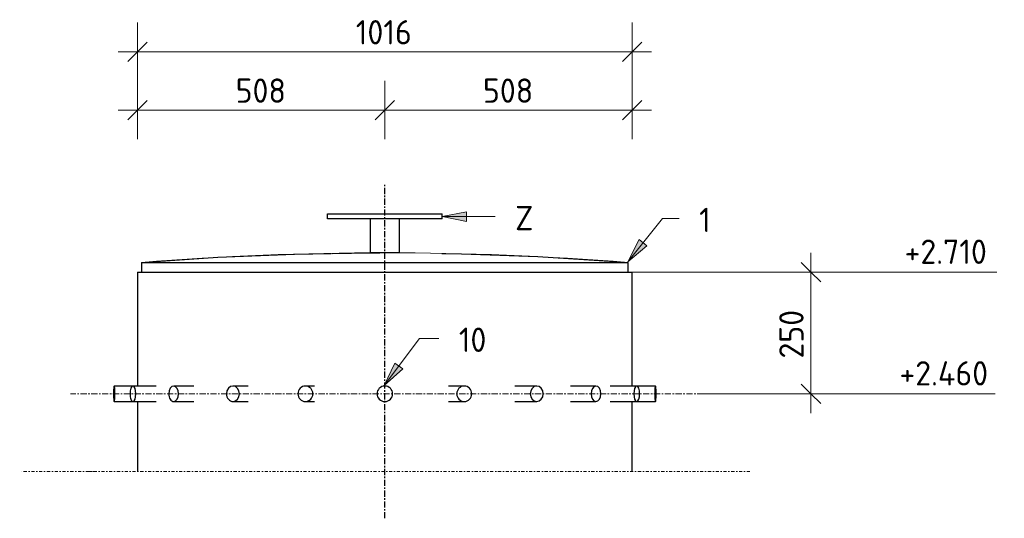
# Model space of a CAD drawing. Header units: millimetres. Extents: x -234509 to -203707, y -19731 to 120094.
# Tile 1 of 72: x -232134 to -230112, y 2204 to 3229. Entities that reach past the tile are written whole.
import ezdxf

# ---------------------------------------------------------------- set-up
doc = ezdxf.new("R2010")
doc.units = ezdxf.units.MM
for name, pattern in [('Dash dot', [15.875, 6.35, -4.7625, 0, -4.7625]), ('Grid Line', [22.225, 12.7, -3.175, 3.175, -3.175]), ('Hhidden', [2.5, 1.5, -1])]:
    doc.linetypes.add(name, pattern=pattern)
for name, color, linetype, lineweight in [('Multi-Category Tags', 10, 'Continuous', 18), ('Multi-Category Tags-1', 7, 'Continuous', 18), ('N-CO-BC-BETONVORM-G', 50, 'Continuous', 25), ('N-CO-SC-STAALVORM-G', 10, 'Continuous', 25), ('X-XX-AL-CONSTRUCTIELIJN-G-2', 7, 'Continuous', 18), ('X-XX-AL-CONSTRUCTIELIJN-G-3', 7, 'Dash dot', 18), ('X-XX-AL-CONSTRUCTIELIJN-G-4', 7, 'Hhidden', 13), ('X-XX-AL-CONSTRUCTIELIJN-G-5', 7, 'Grid Line', 18), ('X-XX-AL-M', 7, 'Continuous', 18), ('X-XX-AL-M-20', 7, 'Continuous', 18), ('X_XX_AL_STRAMIENLIJN_G-1', 7, 'Grid Line', 25)]:
    doc.layers.add(name, color=color, linetype=linetype, lineweight=lineweight)
doc.styles.add('NLCS-ISO', font='NLCS-ISO.ttf', dxfattribs={"height": 50})
doc.dimstyles.new('2_5_NLCS_diagonal', dxfattribs={"dimscale": 304.8, "dimtxt": 50.137748, "dimasz": 0.131234, "dimexe": 0.19685, "dimexo": 0.0625, "dimgap": 0, "dimtad": 1, "dimdec": 0, "dimzin": 0, "dimdsep": 46, "dimtxsty": 'NLCS-ISO', "dimblk1": 'OBLIQUE', "dimblk2": 'OBLIQUE', "dimsah": 1, "dimcen": 0.09, "dimdle": 0.131234, "dimazin": 0, "dimtfac": 1, "dimtdec": 4, "dimtix": 1, "dimtmove": 0, "dimatfit": 3, "dimfxl": 0.19685, "dimfxlon": 1, "dimtvp": 1, "dimtolj": 1, "dimtzin": 0, "dimarcsym": 2})

# ---------------------------------------------------------------- blocks, each defined once
blk = doc.blocks.new('GM_kopplaat_uitwellingerga - GM_kopplaat_uitwellingerga-3478483-Section 4 - Dependent 1 Copy 2 - Dependent 1')
at = {"layer": 'N-CO-SC-STAALVORM-G'}
for p, q in [((-233977.7, 2730), (-233977.7, 2710)), ((-233977.4, 2730), (-232978, 2730)), ((-232977.7, 2710), (-232977.7, 2730))]:
    blk.add_line(p, q, dxfattribs=at)
at = {"layer": 'N-CO-SC-STAALVORM-G', "flags": 128}
for points in [[(-233977.7, 2730), (-233820.7, 2740.6), (-233663.5, 2747.2), (-233588.1, 2748.5)], [(-233586.2, 2748.6), (-233506.2, 2749.9), (-233487.8, 2750)], [(-233360.7, 2748.5), (-233320.4, 2748), (-233163.1, 2742.1), (-233006.1, 2732.2), (-232977.7, 2730)]]:
    blk.add_lwpolyline(points, dxfattribs=at)
blk = doc.blocks.new('GM_Type10 - GM_Type10-3481840-Section 4 - Dependent 1 Copy 2 - Dependent 1')
at = {"layer": 'N-CO-SC-STAALVORM-G'}
for start, end in [(0, 180), (180, 0)]:
    blk.add_arc((-233477.7, 2460), 16, start, end, dxfattribs=at)
blk = doc.blocks.new('GM_Type10 - GM_Type10-V23-Section 4 - Dependent 1 Copy 2 - Dependent 1')
at = {"layer": 'N-CO-SC-STAALVORM-G'}
for p, q in [((-233314.6, 2476), (-233346.7, 2476)), ((-233346.7, 2444), (-233314.6, 2444))]:
    blk.add_line(p, q, dxfattribs=at)
for start_param, end_param in [(0.006965, 1.570796), (4.712389, 6.283185), (1.570796, 3.134628), (3.141593, 4.712389)]:
    blk.add_ellipse((-233314.6, 2460), major_axis=(0, 16), ratio=0.956305, start_param=start_param, end_param=end_param, dxfattribs=at)
blk = doc.blocks.new('GM_Type10 - GM_Type10-V24-Section 4 - Dependent 1 Copy 2 - Dependent 1')
at = {"layer": 'N-CO-SC-STAALVORM-G'}
for p, q in [((-233165.7, 2476), (-233210.5, 2476)), ((-233210.5, 2444), (-233165.7, 2444))]:
    blk.add_line(p, q, dxfattribs=at)
for start_param, end_param in [(0.013321, 1.570796), (4.712389, 6.283185), (1.570796, 3.128271), (3.141593, 4.712389)]:
    blk.add_ellipse((-233165.7, 2460), major_axis=(0, 16), ratio=0.829038, start_param=start_param, end_param=end_param, dxfattribs=at)
blk = doc.blocks.new('GM_Type10 - GM_Type10-V25-Section 4 - Dependent 1 Copy 2 - Dependent 1')
at = {"layer": 'N-CO-SC-STAALVORM-G'}
for p, q in [((-233044.1, 2476), (-233096.1, 2476)), ((-233096.1, 2444), (-233044.1, 2444))]:
    blk.add_line(p, q, dxfattribs=at)
for start_param, end_param in [(0.018514, 1.570796), (4.712389, 6.283185), (1.570796, 3.123079), (3.141593, 4.712389)]:
    blk.add_ellipse((-233044.1, 2460), major_axis=(0, 16), ratio=0.62932, start_param=start_param, end_param=end_param, dxfattribs=at)
blk = doc.blocks.new('GM_Type10 - GM_Type10-V26-Section 4 - Dependent 1 Copy 2 - Dependent 1')
at = {"layer": 'N-CO-SC-STAALVORM-G'}
for p, q in [((-232960.3, 2476), (-233015, 2476)), ((-233015, 2444), (-232960.3, 2444))]:
    blk.add_line(p, q, dxfattribs=at)
for start_param, end_param in [(0.022088, 1.570796), (4.712389, 6.283185), (1.570796, 3.119505), (3.141593, 4.712389)]:
    blk.add_ellipse((-232960.3, 2460), major_axis=(0, 16), ratio=0.374607, start_param=start_param, end_param=end_param, dxfattribs=at)
blk = doc.blocks.new('GM_Type10 - GM_Type10-V27-Section 4 - Dependent 1 Copy 2 - Dependent 1')
at = {"layer": 'N-CO-SC-STAALVORM-G'}
for p, q in [((-232921.8, 2476), (-232960.3, 2476)), ((-232960.3, 2444), (-232921.8, 2444))]:
    blk.add_line(p, q, dxfattribs=at)
for start_param, end_param in [(4.712389, 7.853982), (1.570796, 4.712389)]:
    blk.add_ellipse((-232921.8, 2460), major_axis=(0, 16), ratio=0.087156, start_param=start_param, end_param=end_param, dxfattribs=at)
blk = doc.blocks.new('GM_Type10 - GM_Type10-3482109-Section 4 - Dependent 1 Copy 2 - Dependent 1')
at = {"layer": 'N-CO-SC-STAALVORM-G'}
for p, q in [((-233622.3, 2476), (-233640.9, 2476)), ((-233640.9, 2444), (-233622.3, 2444))]:
    blk.add_line(p, q, dxfattribs=at)
for start_param, end_param in [(0, 1.570796), (4.712389, 6.27622), (1.570796, 3.141593), (3.148558, 4.712389)]:
    blk.add_ellipse((-233640.9, 2460), major_axis=(0, 16), ratio=0.956305, start_param=start_param, end_param=end_param, dxfattribs=at)
blk = doc.blocks.new('GM_Type10 - GM_Type10-V28-Section 4 - Dependent 1 Copy 2 - Dependent 1')
at = {"layer": 'N-CO-SC-STAALVORM-G'}
for p, q in [((-233758.3, 2476), (-233789.7, 2476)), ((-233789.7, 2444), (-233758.3, 2444))]:
    blk.add_line(p, q, dxfattribs=at)
for start_param, end_param in [(0, 1.570796), (4.712389, 6.269864), (1.570796, 3.141593), (3.154914, 4.712389)]:
    blk.add_ellipse((-233789.7, 2460), major_axis=(0, 16), ratio=0.829038, start_param=start_param, end_param=end_param, dxfattribs=at)
blk = doc.blocks.new('GM_Bevestigingsplaat radardetector - GM_Bevestigingsplaat radardetector-3497412-Section 4 - Dependent 1 Copy 2 - Dependent 1')
at = {"layer": 'N-CO-SC-STAALVORM-G'}
for p, q in [((-233595.2, 2830), (-233360.2, 2830)), ((-233595.2, 2820), (-233595.2, 2830)), ((-233360.2, 2820), (-233595.2, 2820)), ((-233507.7, 2820), (-233507.7, 2750)), ((-233447.7, 2750), (-233447.7, 2820)), ((-233360.2, 2820), (-233360.2, 2830)), ((-233447.7, 2750), (-233507.7, 2750))]:
    blk.add_line(p, q, dxfattribs=at)
blk = doc.blocks.new('GM_buispaal-Blauwverlaat - GM_buispaal-Blauwverlaat-3493027-Section 4 - Dependent 1 Copy 2 - Dependent 1')
at = {"layer": 'N-CO-SC-STAALVORM-G'}
for p, q in [((-233985.7, 2710), (-233985.7, 2476)), ((-233985.7, 2710), (-232969.7, 2710)), ((-232969.7, 2476), (-232969.7, 2710)), ((-233985.7, 2444), (-233985.7, 2300)), ((-232969.7, 2300), (-232969.7, 2444))]:
    blk.add_line(p, q, dxfattribs=at)
blk = doc.blocks.new('Spot Elevations - lijn-1760301-Section 4 - Dependent 1 Copy 2 - Dependent 1')
at = {"layer": 'X-XX-AL-M'}
blk.add_line((-232224.2, 2460), (-232424.2, 2460), dxfattribs=at)
blk = doc.blocks.new('DIMBLOCK33-Section 4 - Dependent 1 Copy 2 - Dependent 1')
at = {"layer": 'X-XX-AL-M-20'}
for p, q in [((-231892.4, 3103.2), (-231892.4, 3223.2)), ((-230876.4, 3103.2), (-230876.4, 3223.2)), ((-231892.4, 3163.2), (-231872.4, 3183.2)), ((-230876.4, 3163.2), (-230856.4, 3183.2)), ((-231932.4, 3163.2), (-230836.4, 3163.2)), ((-231892.4, 3163.2), (-231912.4, 3143.2)), ((-231892.4, 3163.2), (-231892.4, 3103.2)), ((-230876.4, 3163.2), (-230896.4, 3143.2)), ((-230876.4, 3163.2), (-230876.4, 3103.2))]:
    blk.add_line(p, q, dxfattribs=at)
at = {"layer": 'X-XX-AL-M-20', "color": 0, "insert": (-231444, 3228.3), "char_height": 50, "width": 143.034, "attachment_point": 1, "line_spacing_factor": 1.135194, "style": 'NLCS-ISO'}
blk.add_mtext('1016', dxfattribs=at)
blk = doc.blocks.new('_Oblique')
at = {"color": 0, "linetype": 'ByBlock', "lineweight": -2}
blk.add_line((-0.5, -0.5), (0.5, 0.5), dxfattribs=at)
blk = doc.blocks.new('DIMBLOCK34-Section 4 - Dependent 1 Copy 2 - Dependent 1')
at = {"layer": 'X-XX-AL-M-20'}
for p, q in [((-231384.4, 2983.2), (-231384.4, 3103.2)), ((-230876.4, 2983.2), (-230876.4, 3103.2)), ((-231384.4, 3043.2), (-231364.4, 3063.2)), ((-230876.4, 3043.2), (-230856.4, 3063.2)), ((-231384.4, 3043.2), (-231404.4, 3023.2)), ((-230836.4, 3043.2), (-231384.4, 3043.2)), ((-231384.4, 3043.2), (-231384.4, 2983.2)), ((-230876.4, 3043.2), (-230896.4, 3023.2)), ((-230876.4, 3043.2), (-230876.4, 2983.2))]:
    blk.add_line(p, q, dxfattribs=at)
at = {"layer": 'X-XX-AL-M-20', "color": 0, "insert": (-231182.9, 3108.3), "char_height": 50, "width": 126.007, "attachment_point": 1, "line_spacing_factor": 1.135194, "style": 'NLCS-ISO'}
blk.add_mtext('508', dxfattribs=at)
blk = doc.blocks.new('DIMBLOCK35-Section 4 - Dependent 1 Copy 2 - Dependent 1')
at = {"layer": 'X-XX-AL-M-20'}
for p, q in [((-231892.4, 2983.2), (-231892.4, 3103.2)), ((-231384.4, 2983.2), (-231384.4, 3103.2)), ((-231892.4, 3043.2), (-231872.4, 3063.2)), ((-231384.4, 3043.2), (-231364.4, 3063.2)), ((-231384.4, 3043.2), (-231932.4, 3043.2)), ((-231892.4, 3043.2), (-231912.4, 3023.2)), ((-231892.4, 3043.2), (-231892.4, 2983.2)), ((-231384.4, 3043.2), (-231404.4, 3023.2)), ((-231384.4, 3043.2), (-231384.4, 2983.2))]:
    blk.add_line(p, q, dxfattribs=at)
at = {"layer": 'X-XX-AL-M-20', "color": 0, "insert": (-231690.9, 3108.3), "char_height": 50, "width": 126.007, "attachment_point": 1, "line_spacing_factor": 1.135194, "style": 'NLCS-ISO'}
blk.add_mtext('508', dxfattribs=at)
blk = doc.blocks.new('DIMBLOCK36-Section 4 - Dependent 1 Copy 2 - Dependent 1')
at = {"layer": 'X-XX-AL-M-20'}
for p, q in [((-230509.1, 2750), (-230509.1, 2420)), ((-230509.1, 2710), (-230529.1, 2730)), ((-230569.1, 2710), (-230449.1, 2710)), ((-230509.1, 2710), (-230569.1, 2710)), ((-230509.1, 2710), (-230489.1, 2690)), ((-230509.1, 2460), (-230529.1, 2480)), ((-230569.1, 2460), (-230449.1, 2460)), ((-230509.1, 2460), (-230569.1, 2460)), ((-230509.1, 2460), (-230489.1, 2440))]:
    blk.add_line(p, q, dxfattribs=at)
at = {"layer": 'X-XX-AL-M-20', "color": 0, "insert": (-230574.2, 2532.5), "char_height": 50, "width": 126.007, "attachment_point": 1, "rotation": 90, "line_spacing_factor": 1.135194, "style": 'NLCS-ISO'}
blk.add_mtext('250', dxfattribs=at)

msp = doc.modelspace()

# ---------------------------------------------------------------- hatches: boundary and pattern name
at = {"layer": 'Multi-Category Tags'}
for points in [[(-231266.8, 2824.2), (-231216.8, 2814.2), (-231216.8, 2834.2)], [(-230885.2, 2731.6), (-230846.2, 2764.4), (-230861.8, 2776.9)], [(-231385.8, 2477.3), (-231347.7, 2511.2), (-231363.7, 2523.3)]]:
    msp.add_hatch(color=256, dxfattribs=at).paths.add_polyline_path(points, flags=0)

# ---------------------------------------------------------------- linework, layer by layer
for p, q in [((-231216.8, 2834.2), (-231266.8, 2824.2)), ((-231216.8, 2814.2), (-231216.8, 2834.2)), ((-231266.8, 2824.2), (-231216.8, 2814.2)), ((-231266.8, 2824.2), (-231157.9, 2824.2)), ((-230885.2, 2731.6), (-230814.3, 2820.3)), ((-230814.3, 2820.3), (-230779.8, 2820.3)), ((-230861.8, 2776.9), (-230885.2, 2731.6)), ((-230846.2, 2764.4), (-230861.8, 2776.9)), ((-230885.2, 2731.6), (-230846.2, 2764.4)), ((-231385.8, 2477.3), (-231312.9, 2573.9)), ((-231312.9, 2573.9), (-231273.5, 2573.9)), ((-231363.7, 2523.3), (-231385.8, 2477.3)), ((-231385.8, 2477.3), (-231347.7, 2511.2)), ((-231347.7, 2511.2), (-231363.7, 2523.3))]:
    msp.add_line(p, q, dxfattribs=at)
at = {"layer": 'N-CO-SC-STAALVORM-G'}
for p, q in [((-231901.9, 2476), (-231940.3, 2476)), ((-231854, 2476), (-231901.8, 2476)), ((-231776.5, 2476), (-231818.1, 2476)), ((-231940.3, 2444), (-231901.9, 2444)), ((-231901.8, 2444), (-231854, 2444)), ((-231818.1, 2444), (-231776.5, 2444))]:
    msp.add_line(p, q, dxfattribs=at)
for centre, ratio, start_param, end_param in [((-231940.3, 2460), 0.087156, 4.712389, 7.853982), ((-231901.8, 2460), 0.374607, 0, 1.570796), ((-231901.8, 2460), 0.374607, 4.712389, 6.261097), ((-231818.1, 2460), 0.62932, 0, 1.570796), ((-231818.1, 2460), 0.62932, 4.712389, 6.264672), ((-231940.3, 2460), 0.087156, 1.570796, 4.712389), ((-231901.8, 2460), 0.374607, 1.570796, 3.141593), ((-231901.8, 2460), 0.374607, 3.16368, 4.712389), ((-231818.1, 2460), 0.62932, 1.570796, 3.141593), ((-231818.1, 2460), 0.62932, 3.160106, 4.712389)]:
    msp.add_ellipse(centre, major_axis=(0, 16), ratio=ratio, start_param=start_param, end_param=end_param, dxfattribs=at)
at = {"layer": 'X-XX-AL-CONSTRUCTIELIJN-G-2'}
msp.add_arc((-231384.4, -3510), 6260, 85.41878, 94.58122, dxfattribs=at)
at = {"layer": 'X-XX-AL-CONSTRUCTIELIJN-G-3'}
msp.add_line((-230634.4, 2300), (-232134.4, 2300), dxfattribs=at)
at = {"layer": 'X-XX-AL-CONSTRUCTIELIJN-G-4'}
msp.add_line((-231983.6, 2300), (-231993.6, 2300), dxfattribs=at)
at = {"layer": 'X-XX-AL-CONSTRUCTIELIJN-G-5'}
msp.add_line((-230730, 2460), (-232030, 2460), dxfattribs=at)
at = {"layer": 'X-XX-AL-M'}
for p, q in [((-230876.4, 2710), (-230739.2, 2710)), ((-230739.2, 2710), (-230327.4, 2710)), ((-230730, 2460), (-230412.5, 2460)), ((-230412.5, 2460), (-230330.9, 2460))]:
    msp.add_line(p, q, dxfattribs=at)
at = {"layer": 'X_XX_AL_STRAMIENLIJN_G-1'}
msp.add_line((-231384.4, 2204), (-231384.4, 2890.6), dxfattribs=at)

# ---------------------------------------------------------------- block references
at = {"layer": 'N-CO-BC-BETONVORM-G'}
for name in ['GM_Bevestigingsplaat radardetector - GM_Bevestigingsplaat radardetector-3497412-Section 4 - Dependent 1 Copy 2 - Dependent 1', 'GM_kopplaat_uitwellingerga - GM_kopplaat_uitwellingerga-3478483-Section 4 - Dependent 1 Copy 2 - Dependent 1', 'GM_buispaal-Blauwverlaat - GM_buispaal-Blauwverlaat-3493027-Section 4 - Dependent 1 Copy 2 - Dependent 1', 'GM_Type10 - GM_Type10-V28-Section 4 - Dependent 1 Copy 2 - Dependent 1', 'GM_Type10 - GM_Type10-3482109-Section 4 - Dependent 1 Copy 2 - Dependent 1', 'GM_Type10 - GM_Type10-3481840-Section 4 - Dependent 1 Copy 2 - Dependent 1', 'GM_Type10 - GM_Type10-V23-Section 4 - Dependent 1 Copy 2 - Dependent 1', 'GM_Type10 - GM_Type10-V24-Section 4 - Dependent 1 Copy 2 - Dependent 1', 'GM_Type10 - GM_Type10-V25-Section 4 - Dependent 1 Copy 2 - Dependent 1', 'GM_Type10 - GM_Type10-V26-Section 4 - Dependent 1 Copy 2 - Dependent 1', 'GM_Type10 - GM_Type10-V27-Section 4 - Dependent 1 Copy 2 - Dependent 1']:
    msp.add_blockref(name, (2093.3, 0), dxfattribs=at)
at = {"layer": 'X-XX-AL-M'}
for p in [(2096.8, 250), (2093.3, 0)]:
    msp.add_blockref('Spot Elevations - lijn-1760301-Section 4 - Dependent 1 Copy 2 - Dependent 1', p, dxfattribs=at)

# ---------------------------------------------------------------- texts
at = {"layer": 'Multi-Category Tags-1', "char_height": 50, "attachment_point": 1, "style": 'NLCS-ISO'}
for s, insert, width in [('Z', (-231116.8, 2846.4), 48.101), ('1', (-230738.7, 2842.5), 30.464), ('10', (-231232.4, 2596.1), 73.755)]:
    msp.add_mtext(s, dxfattribs=dict(at, insert=insert, width=width))
at = {"layer": 'X-XX-AL-M', "char_height": 50, "attachment_point": 1, "line_spacing_factor": 1.135194, "style": 'NLCS-ISO'}
for s, insert, width in [('+2.710', (-230316.8, 2777.1), 214.781), ('+2.460', (-230327.4, 2527.1), 231.627)]:
    msp.add_mtext(s, dxfattribs=dict(at, insert=insert, width=width))

# ---------------------------------------------------------------- dimensions: what is measured, and where the dimension line sits
at = {"layer": 'X-XX-AL-M'}
for base, p1, p2, override, picture, middle in [((-230876.4, 3163.2), (-231892.4, 3103.2), (-230876.4, 3103.2), {"dimpost": '<>', "dimfxl": 1016}, 'DIMBLOCK33-Section 4 - Dependent 1 Copy 2 - Dependent 1', (-231384.4, 3188.2)), ((-231892.4, 3043.2), (-231384.4, 2983.2), (-231892.4, 2983.2), {"dimpost": '<>', "dimfxl": 508}, 'DIMBLOCK35-Section 4 - Dependent 1 Copy 2 - Dependent 1', (-231638.4, 3068.2)), ((-231384.4, 3043.2), (-230876.4, 2983.2), (-231384.4, 2983.2), {"dimpost": '<>', "dimfxl": 508}, 'DIMBLOCK34-Section 4 - Dependent 1 Copy 2 - Dependent 1', (-231130.4, 3068.2))]:
    dim = msp.add_linear_dim(base=base, p1=p1, p2=p2, dimstyle='2_5_NLCS_diagonal', override=override, dxfattribs=at)
    dim.commit()
    dim.dimension.update_dxf_attribs({"geometry": picture, "text_midpoint": middle})
dim = msp.add_linear_dim(base=(-230509.1, 2460), p1=(-230569.1, 2710), p2=(-230569.1, 2460), angle=90, dimstyle='2_5_NLCS_diagonal', override={"dimpost": '<>', "dimfxl": 250}, dxfattribs=at)
dim.commit()
dim.dimension.update_dxf_attribs({"geometry": 'DIMBLOCK36-Section 4 - Dependent 1 Copy 2 - Dependent 1', "text_midpoint": (-230534.1, 2585)})

doc.saveas('drawing.dxf')
